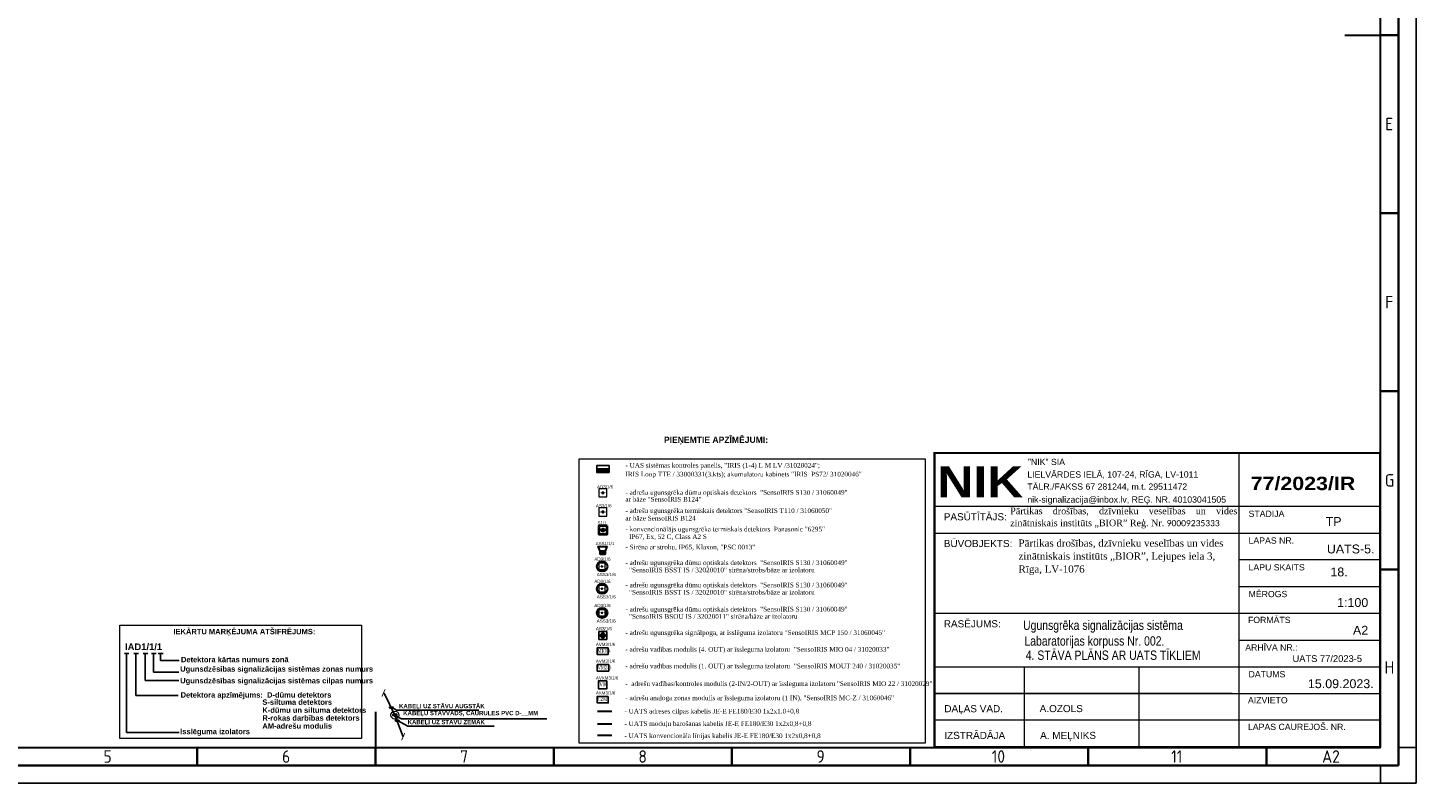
# Model space of a CAD drawing. Header units: millimetres. Extents: x -197461 to 862495, y -970068 to 63888.
# Tile 125 of 205: x -111091 to -58238, y -367142 to -338374. Entities that reach past the tile are written whole.
import ezdxf

# ---------------------------------------------------------------- set-up
doc = ezdxf.new("R2010")
doc.units = ezdxf.units.MM
doc.linetypes.add('KL', pattern=[4, 2, -2])
doc.layers.get('0').update_dxf_attribs({"linetype": 'CONTINUOUS'})
for name, color, linetype, lineweight in [('00_rāmis', 7, 'CONTINUOUS', 18), ('00_text_rakstlaukums', 7, 'CONTINUOUS', 18), ('00_tieva', 7, 'CONTINUOUS', 15), ('Hatch', 7, 'CONTINUOUS', 0), ('Karlis_UAS_black', 7, 'CONTINUOUS', 30), ('Titlebox', 7, 'CONTINUOUS', 9)]:
    doc.layers.add(name, color=color, linetype=linetype, lineweight=lineweight)
for name, color, linetype in [('PDF_Geometry', 7, 'CONTINUOUS'), ('Rasējuma lapa', 7, 'CONTINUOUS'), ('UAS', 240, 'CONTINUOUS')]:
    doc.layers.add(name, color=color, linetype=linetype)
doc.styles.add('ARIAL', font='arialbd.ttf')
doc.styles.add('Arial_baltic', font='arial.ttf')
doc.styles.add('Bold', font='ariblk.ttf', dxfattribs={"height": 60})
doc.styles.add('Calibri', font='calibri.ttf')
doc.styles.add('ISO', font='iso')
doc.styles.add('Karlis_times', font='times.ttf', dxfattribs={"height": 2.2})
doc.styles.add('saurais70', font='arial.ttf', dxfattribs={"width": 0.7, "height": 250})

# ---------------------------------------------------------------- blocks, each defined once
blk = doc.blocks.new('A2_L')
at = {"layer": 'Rasējuma lapa'}
for p, q in [((0, 0), (0, 420)), ((-5, 10), (0, 10)), ((-10, 0), (-10, 5)), ((-594, 0), (0, 0))]:
    blk.add_line(p, q, dxfattribs=at)
at = {"layer": 'Rasējuma lapa', "lineweight": 35}
for p, q in [((-5, 5), (-5, 415)), ((-5, 210), (-10, 210)), ((-5, 160), (-10, 160)), ((-5, 110), (-10, 110)), ((-5, 60), (-10, 60)), ((-342, 5), (-342, 10)), ((-292, 5), (-292, 10)), ((-242, 5), (-242, 10)), ((-192, 5), (-192, 10)), ((-142, 5), (-142, 10)), ((-92, 5), (-92, 10)), ((-42, 5), (-42, 10)), ((-579, 5), (-5, 5))]:
    blk.add_line(p, q, dxfattribs=at)
at = {"layer": 'Rasējuma lapa', "lineweight": 30}
for p, q in [((-10, 10), (-10, 410)), ((-20, 210), (-10, 210)), ((-292, 20), (-292, 10)), ((-574, 10), (-10, 10))]:
    blk.add_line(p, q, dxfattribs=at)
at = {"layer": 'Rasējuma lapa', "style": 'ISO'}
for s, p in [('E', (-8.72, 183.25)), ('F', (-8.72, 133.25)), ('G', (-8.81, 83.25)), ('H', (-8.9, 30.75)), ('5', (-368.3, 5.75)), ('6', (-318.21, 5.75)), ('7', (-268.23, 5.75)), ('8', (-218.23, 5.75)), ('9', (-168.28, 5.75)), ('10', (-119.1, 5.75)), ('11', (-68.75, 5.75)), ('A2', (-26.41, 5.75))]:
    blk.add_text(s, height=3.5, dxfattribs=at).set_placement(p)
blk = doc.blocks.new('*U1293')
at = {"layer": 'Rasējuma lapa'}
blk.add_blockref('A2_L', (0, 0), dxfattribs=at)
blk = doc.blocks.new('AD-proj')
at = {"lineweight": 5}
blk.add_lwpolyline([(-250, -250), (250, -250), (250, 250), (-250, 250)], close=True, dxfattribs=at)
at = {"const_width": 30}
blk.add_lwpolyline([(-200, 0), (200, 0)], dxfattribs=at)
at = {"const_width": 100}
blk.add_lwpolyline([(-50, 0, 1), (50, 0, 1)], format="xyb", close=True, dxfattribs=at)
blk = doc.blocks.new('AP')
blk.add_hatch(color=256).paths.add_polyline_path([(150, 0, 1), (-150, 0, 1)])
for p, q in [((-250, 250), (250, 250)), ((-250, -250), (-250, 250)), ((250, 250), (250, -250)), ((250, -250), (-250, -250))]:
    blk.add_line(p, q)
blk.add_circle((0, 0), 150)
blk = doc.blocks.new('_ArchTick')
at = {"color": 0, "linetype": 'ByBlock', "const_width": 0.15}
blk.add_lwpolyline([(-0.5, -0.5), (0.5, 0.5)], dxfattribs=at)

msp = doc.modelspace()

# ---------------------------------------------------------------- hatches: boundary and pattern name
at = {"layer": 'Hatch', "lineweight": 35, "ltscale": 14}
h = msp.add_hatch(dxfattribs=at)
h.set_pattern_fill('ANGLE', color=5, scale=0.651455)
h.set_pattern_definition([(0, (-3431648.3285, 3990694.0773), (0, 4.550412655), [3.3093910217, -1.241021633]), (90, (-3431648.3285, 3990694.0773), (-4.550412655, 3e-16), [3.3093910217, -1.241021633])])
h.paths.add_polyline_path([(-89144.21355, -357502.03939, 1), (-89245.77864, -357502.03939, 1)])
at = {"layer": 'UAS', "linetype": 'Continuous', "lineweight": 25}
msp.add_hatch(color=1, dxfattribs=at).paths.add_polyline_path([(-89432.80318, -355168.25242), (-89432.80318, -355307.2794), (-88963.83699, -355307.2794), (-88963.83699, -355168.25242)])
at = {"layer": 'UAS', "linetype": 'ByBlock', "lineweight": 35, "ltscale": 10}
h = msp.add_hatch(dxfattribs=at)
h.set_pattern_fill('ANGLE', color=1, scale=0.920742)
h.set_pattern_definition([(0, (-125256.59, -1077695.534), (0, 6.43138418), [4.67737031, -1.75401387]), (90, (-125256.59, -1077695.534), (-6.43138418, 4e-16), [4.67737031, -1.75401387])])
h.paths.add_polyline_path([(-89297.7434, -358418.33268), (-89116.88716, -358418.33268), (-89116.88716, -358299.01447), (-89297.7434, -358299.01447)])
at = {"layer": 'UAS', "true_color": 0xc7c8ca}
h = msp.add_hatch(color=9, dxfattribs=at)
h.dxf.hatch_style = 1
h.paths.add_polyline_path([(-89027.11599, -360654.2229, 1), (-89423.17603, -360654.2229, 1)])
h.paths.add_polyline_path([(-89116.2694, -360771.98032), (-89352.86007, -360771.98032), (-89352.86007, -360535.38964), (-89116.2694, -360535.38964)], flags=16)
h.paths.add_polyline_path([(-89210.90567, -360653.68498, -1), (-89258.2238, -360653.68498, -1)], flags=0)
at = {"layer": 'UAS'}
h = msp.add_hatch(color=1, dxfattribs=at)
h.paths.add_polyline_path([(-97116.62252, -364547.62811), (-97150.1629, -364479.59779, 0.2855923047), (-97192.47159, -364547.62811, 0.5262828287), (-97089.40574, -364618.4259)])
h.paths.add_polyline_path([(-97117.32553, -364546.20219), (-97117.19685, -364546.13414), (-97089.40574, -364618.4259, 0.3103731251), (-97040.77346, -364547.62811, 0.5557031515), (-97150.1629, -364479.59779)])

# ---------------------------------------------------------------- linework, layer by layer
at = {"layer": '00_rāmis'}
for p, q in [((-59618.80658, -354564.72216), (-76577.89801, -354564.72211)), ((-59618.80343, -354564.72216), (-76577.89486, -354564.72211))]:
    msp.add_line(p, q, dxfattribs=at)
at = {"layer": '00_rāmis', "const_width": 84.79564}
msp.add_lwpolyline([(-76577.90535, -365761.78978), (-59618.80343, -365761.78978), (-59618.80343, -354564.72216), (-76577.90535, -354564.72216)], close=True, dxfattribs=at)
at = {"layer": '00_tieva'}
for p, q in [((-64977.46606, -365761.79206), (-64977.46606, -354564.72211)), ((-59618.80658, -356600.64168), (-76577.89676, -356600.62598)), ((-64977.47527, -365761.79206), (-64977.47527, -356600.64168)), ((-76577.89772, -357619.30967), (-59618.81579, -357619.30967)), ((-59618.80658, -358637.68646), (-64977.47527, -358637.68644)), ((-64977.47527, -359656.35939), (-59618.81579, -359656.35939)), ((-59618.80658, -360673.60597), (-76577.90138, -360673.60592)), ((-64977.47527, -361692.27891), (-59618.81579, -361692.27891)), ((-76577.90282, -362709.52543), (-59618.80658, -362709.52548)), ((-76577.90282, -362709.52543), (-59618.80658, -362709.52548)), ((-73146.25541, -365761.79045), (-73146.25541, -362709.52543)), ((-68783.10934, -365761.79157), (-68783.10934, -362709.52543)), ((-65247.85072, -363727.05728), (-76577.9036, -363727.05728)), ((-76577.90282, -363727.05728), (-59618.80658, -363727.05733)), ((-65247.85072, -363727.05728), (-76442.22596, -363727.05728)), ((-65247.85072, -364744.58913), (-76577.9036, -364744.58913)), ((-59618.80658, -364744.58918), (-76442.22596, -364744.58913))]:
    msp.add_line(p, q, dxfattribs=at)
at = {"layer": 'Karlis_UAS_black', "color": 5, "lineweight": 40, "ltscale": 0.2}
msp.add_lwpolyline([(-89036.75456, -357340.02624), (-89349.45292, -357340.08081), (-89349.39834, -357652.77917), (-89036.69998, -357652.77918)], close=True, dxfattribs=at)
at = {"layer": 'PDF_Geometry', "lineweight": 9}
msp.add_lwpolyline([(-76228.54176, -354545.91351), (-59616.06858, -354545.91351)], dxfattribs=at)
at = {"layer": 'UAS', "color": 5, "lineweight": 35, "ltscale": 14}
msp.add_line((-89294.98264, -357498.12742), (-89084.60124, -357498.12742), dxfattribs=at)
at = {"layer": 'UAS', "linetype": 'Continuous'}
for p, q in [((-107415.18878, -362198.99917), (-107240.23616, -362198.99917)), ((-107240.23616, -362198.99917), (-107337.43171, -362198.99917)), ((-107337.43171, -362198.99917), (-107337.43171, -365208.90255)), ((-107052.11881, -362198.99917), (-106877.1662, -362198.99917)), ((-106877.1662, -362198.99917), (-106974.36175, -362198.99917)), ((-106974.36175, -362198.99917), (-106974.36175, -363802.72242)), ((-106701.56884, -362198.99917), (-106526.61622, -362198.99917)), ((-106526.61622, -362198.99917), (-106623.81177, -362198.99917)), ((-106623.81177, -362198.99917), (-106623.81177, -363227.21244)), ((-106384.06194, -362198.99917), (-106209.10933, -362198.99917)), ((-106209.10933, -362198.99917), (-106306.30487, -362198.99917)), ((-106306.30487, -362198.99917), (-106306.30487, -362910.16879)), ((-106123.69566, -362204.40959), (-105935.78406, -362204.40959)), ((-106032.97961, -362204.40959), (-106032.97961, -362469.87849)), ((-105935.78406, -362204.40959), (-106032.97961, -362204.40959)), ((-106032.97961, -362469.87849), (-105333.17124, -362469.87849)), ((-106306.30487, -362910.16879), (-105339.65178, -362910.16879)), ((-106623.81177, -363227.21244), (-105339.65178, -363227.21244))]:
    msp.add_line(p, q, dxfattribs=at)
at = {"layer": 'UAS', "color": 1, "lineweight": 25}
for p, q in [((-106979.0435, -363802.17184), (-105370.39094, -363802.17184)), ((-105326.73664, -365208.90255), (-107335.04833, -365208.90255))]:
    msp.add_line(p, q, dxfattribs=at)
at = {"layer": 'UAS', "color": 1, "lineweight": 30}
msp.add_line((-88857.15926, -364404.80198), (-89399.67649, -364404.80198), dxfattribs=at)
at = {"layer": 'UAS', "color": 104, "lineweight": 30}
msp.add_line((-88857.15926, -364889.52453), (-89399.67649, -364889.52453), dxfattribs=at)
at = {"layer": 'UAS', "color": 5, "lineweight": 30}
msp.add_line((-88857.15926, -365329.74884), (-89399.67649, -365329.74884), dxfattribs=at)
at = {"layer": 'UAS', "color": 7, "lineweight": 13}
for points in [[(-90102.7755, -354789.12479), (-76925.70518, -354789.12479), (-76925.70518, -365614.56456), (-90102.7755, -365614.56456)], [(-107591.83012, -361120.41809), (-98389.0225, -361120.41809), (-98389.0225, -365439.65637), (-107591.83012, -365439.65637)]]:
    msp.add_lwpolyline(points, close=True, dxfattribs=at)
at = {"layer": 'UAS', "color": 1, "linetype": 'Continuous', "lineweight": 25}
for points in [[(-89433.03399, -355307.2794), (-88963.83699, -355307.2794), (-88963.83699, -355168.25242), (-89433.03399, -355168.25242)], [(-88963.10465, -355307.55886), (-89432.80318, -355307.55886), (-89432.80318, -355048.36455), (-88963.10465, -355048.36455)]]:
    msp.add_lwpolyline(points, close=True, dxfattribs=at)
at = {"layer": 'UAS', "color": 1, "lineweight": 30}
for points in [[(-89113.27, -358299.01447), (-89297.7434, -358299.01447), (-89384.55436, -358125.46105), (-89044.54484, -358125.46105)], [(-89297.7434, -358299.01447), (-89116.88716, -358299.01447), (-89116.88716, -358418.33268), (-89297.7434, -358418.33268)]]:
    msp.add_lwpolyline(points, close=True, dxfattribs=at)
at = {"layer": 'UAS', "color": 1, "ltscale": 0.2}
for points in [[(-88992.90432, -361986.46508), (-89413.2815, -361986.50847), (-89413.23811, -362235.10886), (-88992.86092, -362235.10886)], [(-88975.83946, -362622.12253), (-89413.2815, -362622.16592), (-89413.23811, -362870.7663), (-88975.79607, -362870.76631)], [(-89049.5548, -363239.03505), (-89360.30528, -363239.08928), (-89360.25105, -363549.83977), (-89049.50056, -363549.83977)], [(-88992.90432, -363833.07658), (-89413.2815, -363833.11997), (-89413.23811, -364081.72036), (-88992.86092, -364081.72036)]]:
    msp.add_lwpolyline(points, close=True, dxfattribs=at)
at = {"layer": 'UAS', "color": 7, "extrusion": (0, 0, -1)}
for points in [[(97529.1555, -363710.88279), (97116.62252, -364547.62811), (97116.56271, -364547.59648)], [(96800.49273, -365369.96239), (97117.19685, -364546.13414), (97117.13703, -364546.10251)]]:
    msp.add_lwpolyline(points, dxfattribs=at)
at = {"layer": 'UAS', "color": 7, "lineweight": 25}
for points in [[(-97225.10469, -364262.1542), (-97051.20829, -364358.03456), (-93923.64737, -364358.03456)], [(-97110.21046, -364564.30751), (-96858.91535, -364691.69699), (-91330.90981, -364691.69699)], [(-97020.26158, -364758.02881), (-96629.63412, -364966.58216), (-93331.42002, -364966.58216)]]:
    msp.add_lwpolyline(points, dxfattribs=at)
at = {"layer": 'UAS', "color": 5, "lineweight": 35, "ltscale": 14}
msp.add_circle((-89194.9961, -357502.03939), 50.78254, dxfattribs=at)
at = {"layer": 'UAS', "color": 1, "lineweight": 30}
for centre in [(-89225.14601, -358885.15114), (-89225.14601, -359734.13837), (-89225.14601, -360654.2229)]:
    msp.add_circle(centre, 198.03002, dxfattribs=at)
at = {"layer": 'UAS', "color": 1, "linetype": 'ByBlock', "lineweight": 18, "ltscale": 50}
msp.add_circle((-97116.56271, -364547.59648), 152.34701, dxfattribs=at)
at = {"layer": 'UAS', "color": 1, "linetype": 'KL', "lineweight": 18, "ltscale": 50}
msp.add_circle((-97116.62252, -364547.62811), 75.84907, dxfattribs=at)
at = {"layer": 'UAS', "color": 7, "lineweight": 25}
for centre in [(-97252.44591, -364259.9675), (-97030.43778, -364755.84211)]:
    msp.add_ellipse(centre, major_axis=(77.32966, 0), ratio=0.2800799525, start_param=2.2696747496, end_param=7.6491854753, dxfattribs=at)

# ---------------------------------------------------------------- block references
at = {"layer": 'Rasējuma lapa', "xscale": 135.6730224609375, "yscale": 135.6730224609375, "zscale": 135.6730224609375}
msp.add_blockref('*U1293', (-58237.88142, -367141.50712), dxfattribs=at)
at = {"layer": 'UAS'}
for p, xscale, yscale, zscale in [((-89199.35632, -356084.59486), 0.6215009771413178, 0.6215009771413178, 0.6215009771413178), ((-89199.35632, -356810.79153), 0.6215009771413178, 0.6215009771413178, 0.6215009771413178), ((-89234.56473, -358884.61322), 0.473181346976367, 0.473181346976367, 0.473181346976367), ((-89234.56473, -359733.60046), 0.473181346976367, 0.473181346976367, 0.473181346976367), ((-89234.56473, -360653.68498), 0.473181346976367, 0.473181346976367, 0.473181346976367)]:
    msp.add_blockref('AD-proj', p, dxfattribs=dict(at, xscale=xscale, yscale=yscale, zscale=zscale))
at = {"layer": 'UAS', "color": 1, "xscale": 0.6215009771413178, "yscale": 0.6215009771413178, "zscale": 0.6215009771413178}
msp.add_blockref('AP', (-89199.35632, -361515.70839), dxfattribs=at)
at = {"layer": 'UAS', "color": 7, "extrusion": (0, 0, -1), "xscale": 215.6250000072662, "yscale": 215.6250000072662, "zscale": 215.6250000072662, "rotation": 248.9717531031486}
for p in [(97550.14337, -363703.98507), (96800.49273, -365369.96239)]:
    msp.add_blockref('_ArchTick', p, dxfattribs=at)

# ---------------------------------------------------------------- texts
at = {"layer": '00_rāmis', "color": 5, "style": 'Bold'}
msp.add_text('NIK', height=1187.138947, dxfattribs=at).set_placement((-76467.9119, -356257.14634))
at = {"layer": '00_rāmis'}
for s, height, style, p in [('"NIK" SIA', 237.444202, 'Arial_baltic', (-73022.25314, -355024.15748)), ('TĀLR./FAKSS 67 281244, m.t. 29511472', 237.4442015, 'Arial_baltic', (-73040.76773, -355964.70966)), ('LIELVĀRDES IELĀ, 107-24, RĪGA, LV-1011', 237.4442015, 'Arial_baltic', (-73040.76773, -355500.72389)), ('77/2023/IR', 508.773834, 'Bold', (-64539.18711, -355978.73393)), ('nik-signalizacija@inbox.lv, REĢ. NR. 40103041505', 237.4442015, 'Arial_baltic', (-73040.76773, -356457.93626)), ('STADIJA', 237.444202, 'Arial_baltic', (-64620.12407, -357000.65683)), ('PASŪTĪTĀJS:', 271.3460449, 'Arial_baltic', (-76222.50141, -357130.45327)), ('PASŪTĪTĀJS:', 271.3460449, 'Arial_baltic', (-76222.4922, -357130.45327)), ('TP', 338.3346, 'Arial_baltic', (-61683.89374, -357345.12729)), ('LAPAS NR.', 237.444202, 'Arial_baltic', (-64620.12407, -358018.18868)), ('BŪVOBJEKTS:', 271.3460449, 'Arial_baltic', (-76222.49118, -358148.82509)), ('UATS-5. ', 338.3346, 'Arial_baltic', (-61638.89374, -358390.36514)), ('LAPU SKAITS', 237.4442015, 'Arial_baltic', (-64620.12407, -359037.70656)), ('18.', 338.3346, 'Arial_baltic', (-61504.78851, -359265.77621)), ('MĒROGS', 237.444202, 'Arial_baltic', (-64620.12407, -360055.52368)), ('1:100', 339.182556, 'Arial_baltic', (-61249.41725, -360430.56548)), ('RASĒJUMS:', 271.346045, 'Arial_baltic', (-76222.50105, -361203.98811)), ('FORMĀTS', 237.444202, 'Arial_baltic', (-64642.75673, -361042.48398)), ('A2', 339.182556, 'Arial_baltic', (-60646.25416, -361487.27084)), ('ARHĪVA NR.:', 237.4442015, 'Arial_baltic', (-64746.28039, -362090.98709)), ('UATS 77/2023-5', 254.3869171, 'Arial_baltic', (-62947.89852, -362522.09549)), ('DATUMS', 237.444202, 'Arial_baltic', (-64620.12313, -363108.78732)), ('15.09.2023.', 339.1825562, 'Arial_baltic', (-62360.29894, -363521.04179)), ('DAĻAS VAD.', 271.346045, 'Arial_baltic', (-76201.64383, -364438.42395)), ('A.OZOLS', 271.346045, 'Arial_baltic', (-72571.5422, -364433.69403)), ('AIZVIETO', 237.444202, 'Arial_baltic', (-64642.59309, -364096.69326)), ('IZSTRĀDĀJA', 271.346045, 'Arial_baltic', (-76201.64383, -365455.95579)), ('A. MEĻNIKS', 271.346045, 'Arial_baltic', (-72554.87915, -365455.95647)), ('LAPAS CAUREJOŠ. NR.', 237.4442015, 'Arial_baltic', (-64642.59366, -365114.38348))]:
    msp.add_text(s, height=height, dxfattribs=dict(at, style=style)).set_placement(p)
at = {"layer": '00_text_rakstlaukums', "style": 'Arial_baltic', "width": 0.8}
for s, p in [('Ugunsgrēka signalizācijas sistēma', (-73203.89374, -361301.50673)), ('Labaratorijas korpuss Nr. 002.', (-73153.89374, -361901.50673)), ('4. STĀVA PLĀNS AR UATS TĪKLIEM', (-73103.19032, -362443.91019))]:
    msp.add_text(s, height=356.141684, dxfattribs=at).set_placement(p)
at = {"layer": 'Titlebox', "attachment_point": 1, "style": 'Calibri'}
for s, insert, char_height, width in [('\\pxa0.66667,sm1.07917,qj;{\\fTimes New Roman|b0|i0|c186|p18;Pārtikas drošības, dzīvnieku veselības un vides zinātniskais institūts „BIOR” Reģ. Nr. \\fCalibri|b0|i0|c0|p34;\\H0.91667x;90009235333}', (-73693.34307, -356645.94333), 253.125, 8617.8480245), ('\\pxa0.66667,sm1.07917;{\\fTimes New Roman|b0|i0|c186|p18;\\H0.91667x;Pārtikas drošības, dzīvnieku veselības un vides zinātniskais institūts „BIOR”, \\fTimes New Roman|b0|i0|c0|p18;Lejupes iela 3, \\fTimes New Roman|b0|i0|c186|p18;\\PRīga, \\fTimes New Roman|b0|i0|c0|p18;LV-1076\\fCalibri|b0|i0|c0|p34;\\P\\pa0.25,s*,ql;\\fTimes New Roman|b0|i0|c0|p18; }', (-73375.60998, -357858.61881), 300, 8475.0517374)]:
    msp.add_mtext(s, dxfattribs=dict(at, insert=insert, char_height=char_height, width=width))
at = {"layer": 'UAS', "color": 251, "style": 'ARIAL'}
msp.add_text('PIEŅEMTIE APZĪMĒJUMI:', height=233.0628662, dxfattribs=at).set_placement((-86873.84561, -354180.42531))
at = {"layer": 'UAS', "color": 7, "style": 'Karlis_times'}
for s, height, p in [('- UAS sistēmas kontroles panelis, "IRIS (1-4) L M LV /31020024";', 178.6815308, (-88340.03447, -355125.06226)), ('IRIS Loop TTE / 33000331(3.kts); akumulatoru kabinets "IRIS  PS72/ 31020046"', 178.6815308, (-88340.03447, -355461.26337)), ('- adrešu ugunsgrēka dūmu optiskais detektors  "SensoIRIS S130 / 31060049"', 178.6815308, (-88342.06219, -356158.24204)), ('ar bāze "SensoIRIS B124"', 178.6815308, (-88342.06219, -356418.58189)), ('- adrešu ugunsgrēka termiskais detektors "SensoIRIS T110 / 31060050"', 178.6815308, (-88342.06219, -356851.28121)), ('ar bāze SensoIRIS B124', 178.6815308, (-88342.06219, -357137.86421)), ('- konvencionālājs ugunsgrēka termiskais detektors  Panasonic "6295"', 178.6815308, (-88342.06219, -357554.28121)), ('  IP67, Ex, 52 C, Class A2 S', 178.6815308, (-88342.06219, -357840.86421)), ('- Sirēna ar strobu, IP65, Klaxon, "PSC 0013"', 178.6815308, (-88339.44632, -358239.06171)), ('- adrešu ugunsgrēka dūmu optiskais detektors  "SensoIRIS S130 / 31060049"', 178.6815308, (-88339.44632, -358833.42209)), ('  "SensoIRIS BSST IS / 32020010" sirēna/strobs/bāze ar izolatoru', 178.6815308, (-88339.44632, -359110.38134)), ('- adrešu ugunsgrēka dūmu optiskais detektors  "SensoIRIS S130 / 31060049"', 178.6815308, (-88339.44632, -359682.40933)), ('  "SensoIRIS BSST IS / 32020010" sirēna/strobs/bāze ar izolatoru', 178.6815308, (-88339.44632, -359959.36858)), ('- adrešu ugunsgrēka dūmu optiskais detektors  "SensoIRIS S130 / 31060049"', 178.6815308, (-88339.44632, -360602.49385)), ('  "SensoIRIS BSOU IS / 32020011" sirēna/bāze ar izolatoru', 178.6815308, (-88339.44632, -360879.4531)), ('- adrešu ugunsgrēka signālpoga, ar īsslēguma izolatoru "SensoIRIS MCP 150 / 31060045"', 178.6815308, (-88339.44632, -361496.08493)), ('- adrešu vadības modulis (4. OUT) ar īssleguma izolatoru  "SensoIRIS MIO 04 / 31020033"', 178.6815308, (-88344.93869, -362132.41427)), ('- adrešu vadības modulis (1. OUT) ar īssleguma izolatoru  "SensoIRIS MOUT 240 / 31020035"', 178.6815308, (-88344.93869, -362768.07171)), ('-  adrešu vadības/kontroles modulis (2-IN/2-OUT) ar īssleguma izolatoru "SensoIRIS MIO 22 / 31020029"', 178.68153076, (-88344.93869, -363438.65369)), ('- adrešu analoga zonas modulis ar īssleguma izolatoru (1 IN), "SensoIRIS MC-Z / 31060046"', 178.6815308, (-88344.93869, -363979.02577)), ('- UATS adreses cilpas kabelis JE-E FE180/E30 1x2x1.0+0,8 ', 178.6815308, (-88376.72572, -364487.08685)), ('- UATS moduļu barošanas kabelis JE-E FE180/E30 1x2x0,8+0,8 ', 178.6815308, (-88376.72572, -364959.08232)), ('- UATS konvencionāla līnijas kabelis JE-E FE180/E30 1x2x0,8+0,8 ', 178.6815308, (-88376.72572, -365421.87425))]:
    msp.add_text(s, height=height, dxfattribs=at).set_placement(p)
at = {"layer": 'UAS', "color": 1}
for s, height, style, width, p in [('AD3/1/6', 120.52951, 'saurais70', 0.8, (-89420.03236, -355913.86983)), ('AS3/1/6', 120.52951, 'saurais70', 0.8, (-89463.81813, -356636.2178)), ('ASS1/1/1', 120.52951, 'saurais70', 0.8, (-89474.64659, -358075.72617)), ('AD3/1/6', 122.353931, 'saurais70', 0.8, (-89524.98326, -358665.71582)), ('AD3/1/6', 122.353931, 'saurais70', 0.8, (-89524.98326, -359514.70305)), ('ASS3/1/6', 122.353931, 'saurais70', 0.8, (-89430.70924, -359254.58645)), ('AD3/1/6', 122.353931, 'saurais70', 0.8, (-89524.98326, -360434.78757)), ('ASS3/1/6', 122.353931, 'saurais70', 0.8, (-89430.70924, -360103.57369)), ('ASS3/1/6', 122.353931, 'saurais70', 0.8, (-89430.70924, -361023.65821)), ('AR3/1/6', 120.52951, 'saurais70', 0.8, (-89463.81813, -361315.47068)), ('AVM3/1/6', 120.52951, 'saurais70', 0.8, (-89463.81813, -361914.85988)), ('MIO04', 130.515205, 'Karlis_times', 0.7, (-89397.82145, -362163.77445)), ('AVM3/1/6', 120.52951, 'saurais70', 0.8, (-89463.81813, -362550.51732)), ('AVKM3/1/6', 120.52951, 'saurais70', 0.8, (-89463.81813, -363192.01302)), ('VM240', 130.515205, 'Karlis_times', 0.7, (-89397.82145, -362799.4319)), ('AKM3/1/6', 120.52951, 'saurais70', 0.8, (-89463.81813, -363761.47137)), ('VK', 163.144006, 'Karlis_times', 0.7, (-89340.98023, -363447.54497)), ('CZM', 130.515205, 'Karlis_times', 0.7, (-89397.82145, -364010.38595))]:
    msp.add_text(s, height=height, dxfattribs=dict(at, style=style, width=width)).set_placement(p)
at = {"layer": 'UAS', "color": 5, "style": 'saurais70', "width": 0.8}
msp.add_text('S1/1', height=120.52951, dxfattribs=at).set_placement((-89401.03236, -357290.86983))
at = {"layer": 'UAS', "color": 18, "true_color": 0x000000, "style": 'ARIAL'}
for s, p in [('IEKĀRTU MARĶĒJUMA ATŠIFRĒJUMS:', (-105545.07719, -361468.72889)), ('Detektora kārtas numurs zonā', (-105260.0209, -362535.37119)), ('Ugunsdzēsības signalizācijas sistēmas zonas numurs', (-105288.32891, -362891.68556)), ('Ugunsdzēsības signalizācijas sistēmas cilpas numurs', (-105288.32891, -363337.73794)), ('Detektora apzīmējums:  D-dūmu detektors', (-105272.41766, -363881.25375)), ('S-siltuma detektors', (-102161.81573, -364155.47563)), ('K-dūmu un siltuma detektors', (-102161.81573, -364460.44968)), ('R-rokas darbības detektors', (-102161.81573, -364757.78385)), ('Isslēguma izolators', (-105288.32891, -365273.68805)), ('AM-adrešu modulis', (-102161.81573, -365062.94374))]:
    msp.add_text(s, height=204.675293, dxfattribs=at).set_placement(p)
at = {"layer": 'UAS', "style": 'ARIAL'}
msp.add_text('IAD1/1/1', height=255.844116, dxfattribs=at).set_placement((-107387.6905, -362074.01164))
at = {"layer": 'UAS', "color": 7, "char_height": 163.875, "attachment_point": 1, "style": 'ARIAL'}
for s, insert, width in [('{\\fArial|b1|i0|c186|p34;KABEĻI UZ STĀVU AUGSTĀK}', (-96956.93781, -364120.38577), 5781.5885864), ('{\\fArial|b1|i0|c186|p34;KABEĻU STĀVVADS, CAURULES PVC D-__MM}', (-96799.12244, -364387.49056), 5769.7936603), ('{\\fArial|b1|i0|c186|p34;KABEĻI UZ STĀVU ZEMĀK}', (-96629.63412, -364729.61442), 5921.019105)]:
    msp.add_mtext(s, dxfattribs=dict(at, insert=insert, width=width))

doc.saveas('drawing.dxf')
